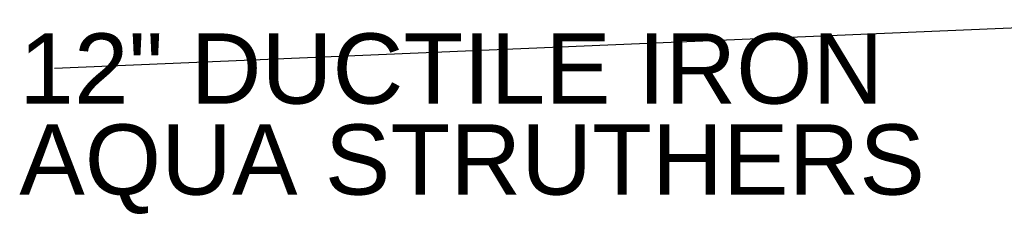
# Model space of a CAD drawing. Header units: feet. Extents: x 2474969 to 2485206, y 498780 to 500682.
# Tile 52 of 69: x 2483440 to 2483498, y 499918 to 499929. Entities that reach past the tile are written whole.
import ezdxf

# ---------------------------------------------------------------- set-up
doc = ezdxf.new("R2010")
doc.units = ezdxf.units.FT
doc.header["$MEASUREMENT"] = 0
doc.styles.get("Standard").update_dxf_attribs({"font": 'arial.ttf'})
doc.styles.add('Style-Arial', font='arial.ttf')
doc.dimstyles.get("Standard").update_dxf_attribs({"dimtxt": 0.18, "dimasz": 0.18, "dimexe": 0.18, "dimexo": 0.0625, "dimgap": 0.09, "dimtad": 0, "dimtih": 1, "dimtoh": 1, "dimdec": 4, "dimzin": 0, "dimdsep": 46, "dimtxsty": 'Standard', "dimcen": 0.09, "dimadec": 0, "dimazin": 0, "dimtfac": 1, "dimtdec": 4, "dimtofl": 0, "dimtmove": 0, "dimatfit": 3, "dimfxl": 1, "dimtolj": 1, "dimtzin": 0, "dimarcsym": 0})

# ---------------------------------------------------------------- blocks, each defined once
blk = doc.blocks.new('TerminatorOpen_0.5')
at = {"color": 0, "linetype": 'ByBlock', "lineweight": -2}
for q in [(-1, 0.25), (-1, 0), (-1, -0.25)]:
    blk.add_line((0, 0), q, dxfattribs=at)

msp = doc.modelspace()

# ---------------------------------------------------------------- texts
at = {"layer": 'Defpoints', "color": 7, "insert": (2483439.892, 499928.163, 1053.597), "char_height": 4.16712, "attachment_point": 1, "rotation": 360, "line_spacing_factor": 0.776524, "style": 'Style-Arial'}
msp.add_mtext('12" DUCTILE IRON\\PAQUA STRUTHERS', dxfattribs=at)

# ---------------------------------------------------------------- leaders
at = {"layer": 'Defpoints'}
msp.add_leader([(2483509.541, 499928.931, 1053.597), (2483441.976, 499926.081, 1053.597)], dimstyle='Standard', override={"dimscale": 0, "dimtxt": 0.208348, "dimasz": 0.208348, "dimgap": 0.104174, "dimtad": 0, "dimtxsty": 'Style-Arial', "dimldrblk": 'TerminatorOpen_0.5'}, dxfattribs=at)

doc.saveas('drawing.dxf')
